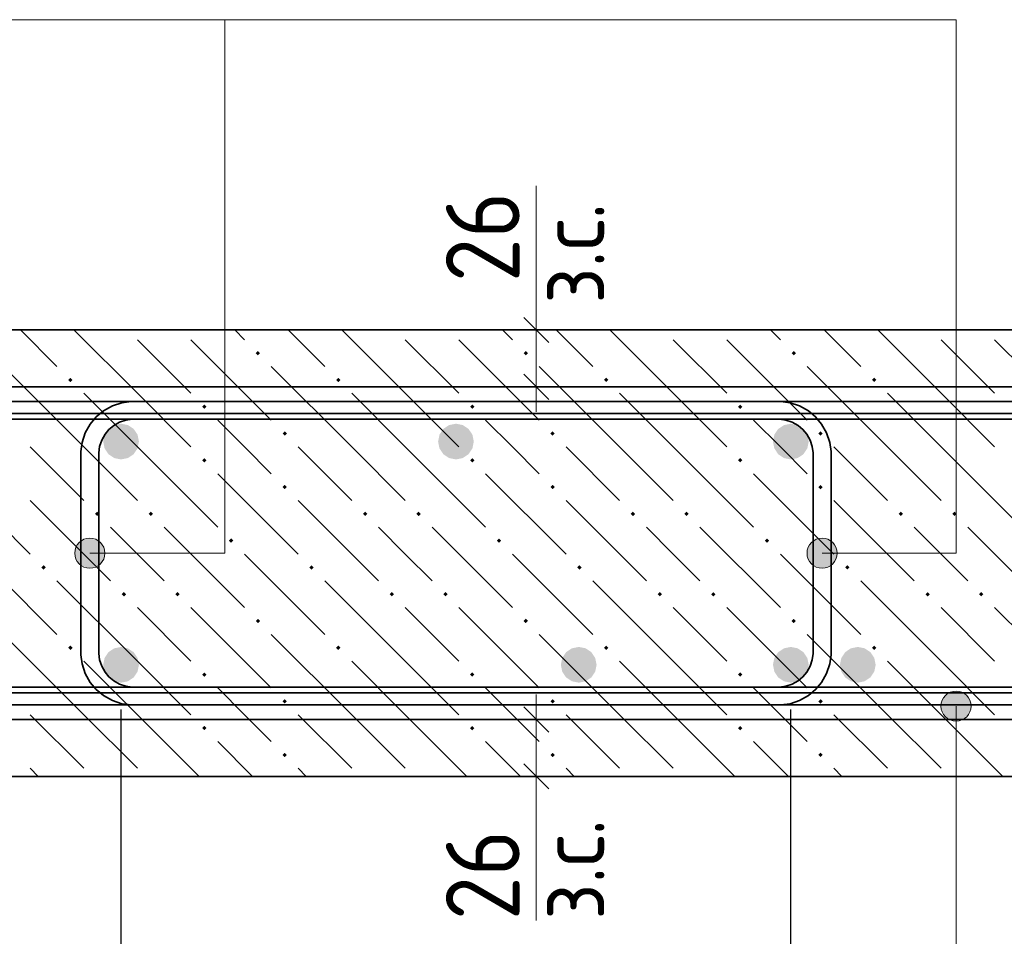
# Model space of a CAD drawing. Header units: millimetres. Extents: x 0 to 42000, y 0 to 29700.
# Tile 27 of 30: x 30947 to 33888, y 24439 to 27177. Entities that reach past the tile are written whole.
import ezdxf

# ---------------------------------------------------------------- set-up
doc = ezdxf.new("R2010")
doc.units = ezdxf.units.MM
doc.linetypes.add('______2', pattern=[270, 200, -70])
for name, color, linetype, lineweight in [('S1 Продольная арматура', 52, 'Continuous', 25), ('S2 ДОП Продольная арматура', 52, 'Continuous', 25), ('Standard', 7, 'Continuous', 25), ('Позиционная метка линия выноска', 7, 'Continuous', 13), ('Размерная выноска', 7, 'Continuous', 13), ('Хомут', 52, 'Continuous', 25)]:
    doc.layers.add(name, color=color, linetype=linetype, lineweight=lineweight)
doc.layers.add('ЖБ Пилон', color=7, linetype='______2', lineweight=13, true_color=0xa0a0a0)
doc.styles.add('ISOCPEUR', font='txt')

msp = doc.modelspace()

# ---------------------------------------------------------------- hatches: boundary and pattern name
at = {"linetype": 'Continuous', "lineweight": 13, "transparency": 33554687}
for points in [[(32303.4, 25916.9), (32299.3, 25937.4), (32287.7, 25954.7), (32270.4, 25966.2), (32250, 25970.3), (32229.6, 25966.2), (32212.3, 25954.7), (32200.8, 25937.4), (32196.7, 25916.9), (32200.8, 25896.5), (32212.3, 25879.2), (32229.6, 25867.7), (32250, 25863.6), (32270.4, 25867.7), (32287.7, 25879.2), (32299.3, 25896.5)], [(32303.4, 25916.9), (32299.3, 25937.4), (32287.7, 25954.7), (32270.4, 25966.2), (32250, 25970.3), (32229.6, 25966.2), (32212.3, 25954.7), (32200.8, 25937.4), (32196.7, 25916.9), (32200.8, 25896.5), (32212.3, 25879.2), (32229.6, 25867.7), (32250, 25863.6), (32270.4, 25867.7), (32287.7, 25879.2), (32299.3, 25896.5)], [(32670, 25250.3), (32666, 25270.7), (32654.4, 25288), (32637.1, 25299.6), (32616.7, 25303.6), (32596.3, 25299.6), (32579, 25288), (32567.4, 25270.7), (32563.4, 25250.3), (32567.4, 25229.9), (32579, 25212.6), (32596.3, 25201), (32616.7, 25196.9), (32637.1, 25201), (32654.4, 25212.6), (32666, 25229.9)], [(32670, 25250.3), (32666, 25270.7), (32654.4, 25288), (32637.1, 25299.6), (32616.7, 25303.6), (32596.3, 25299.6), (32579, 25288), (32567.4, 25270.7), (32563.4, 25250.3), (32567.4, 25229.9), (32579, 25212.6), (32596.3, 25201), (32616.7, 25196.9), (32637.1, 25201), (32654.4, 25212.6), (32666, 25229.9)], [(33503.4, 25250.3), (33499.3, 25270.7), (33487.7, 25288), (33470.4, 25299.6), (33450, 25303.6), (33429.6, 25299.6), (33412.3, 25288), (33400.8, 25270.7), (33396.7, 25250.3), (33400.8, 25229.9), (33412.3, 25212.6), (33429.6, 25201), (33450, 25196.9), (33470.4, 25201), (33487.7, 25212.6), (33499.3, 25229.9)], [(33503.4, 25250.3), (33499.3, 25270.7), (33487.7, 25288), (33470.4, 25299.6), (33450, 25303.6), (33429.6, 25299.6), (33412.3, 25288), (33400.8, 25270.7), (33396.7, 25250.3), (33400.8, 25229.9), (33412.3, 25212.6), (33429.6, 25201), (33450, 25196.9), (33470.4, 25201), (33487.7, 25212.6), (33499.3, 25229.9)]]:
    msp.add_hatch(color=7, dxfattribs=at).paths.add_polyline_path(points)
at = {"layer": 'S1 Продольная арматура', "linetype": 'Continuous', "lineweight": 18, "transparency": 33554687}
for points in [[(31303.4, 25916.9), (31299.3, 25937.4), (31287.7, 25954.7), (31270.4, 25966.2), (31250, 25970.3), (31229.6, 25966.2), (31212.3, 25954.7), (31200.8, 25937.4), (31196.7, 25916.9), (31200.8, 25896.5), (31212.3, 25879.2), (31229.6, 25867.7), (31250, 25863.6), (31270.4, 25867.7), (31287.7, 25879.2), (31299.3, 25896.5)], [(31303.4, 25916.9), (31299.3, 25937.4), (31287.7, 25954.7), (31270.4, 25966.2), (31250, 25970.3), (31229.6, 25966.2), (31212.3, 25954.7), (31200.8, 25937.4), (31196.7, 25916.9), (31200.8, 25896.5), (31212.3, 25879.2), (31229.6, 25867.7), (31250, 25863.6), (31270.4, 25867.7), (31287.7, 25879.2), (31299.3, 25896.5)], [(33303.4, 25916.9), (33299.3, 25937.4), (33287.7, 25954.7), (33270.4, 25966.2), (33250, 25970.3), (33229.6, 25966.2), (33212.3, 25954.7), (33200.8, 25937.4), (33196.7, 25916.9), (33200.8, 25896.5), (33212.3, 25879.2), (33229.6, 25867.7), (33250, 25863.6), (33270.4, 25867.7), (33287.7, 25879.2), (33299.3, 25896.5)], [(33303.4, 25916.9), (33299.3, 25937.4), (33287.7, 25954.7), (33270.4, 25966.2), (33250, 25970.3), (33229.6, 25966.2), (33212.3, 25954.7), (33200.8, 25937.4), (33196.7, 25916.9), (33200.8, 25896.5), (33212.3, 25879.2), (33229.6, 25867.7), (33250, 25863.6), (33270.4, 25867.7), (33287.7, 25879.2), (33299.3, 25896.5)], [(31303.4, 25250.3), (31299.3, 25270.7), (31287.7, 25288), (31270.4, 25299.5), (31250, 25303.6), (31229.6, 25299.5), (31212.3, 25288), (31200.8, 25270.7), (31196.7, 25250.3), (31200.8, 25229.9), (31212.3, 25212.6), (31229.6, 25201), (31250, 25196.9), (31270.4, 25201), (31287.7, 25212.6), (31299.3, 25229.9)], [(31303.4, 25250.3), (31299.3, 25270.7), (31287.7, 25288), (31270.4, 25299.5), (31250, 25303.6), (31229.6, 25299.5), (31212.3, 25288), (31200.8, 25270.7), (31196.7, 25250.3), (31200.8, 25229.9), (31212.3, 25212.6), (31229.6, 25201), (31250, 25196.9), (31270.4, 25201), (31287.7, 25212.6), (31299.3, 25229.9)], [(33303.4, 25250.3), (33299.3, 25270.7), (33287.7, 25288), (33270.4, 25299.5), (33250, 25303.6), (33229.6, 25299.5), (33212.3, 25288), (33200.8, 25270.7), (33196.7, 25250.3), (33200.8, 25229.9), (33212.3, 25212.6), (33229.6, 25201), (33250, 25196.9), (33270.4, 25201), (33287.7, 25212.6), (33299.3, 25229.9)], [(33303.4, 25250.3), (33299.3, 25270.7), (33287.7, 25288), (33270.4, 25299.5), (33250, 25303.6), (33229.6, 25299.5), (33212.3, 25288), (33200.8, 25270.7), (33196.7, 25250.3), (33200.8, 25229.9), (33212.3, 25212.6), (33229.6, 25201), (33250, 25196.9), (33270.4, 25201), (33287.7, 25212.6), (33299.3, 25229.9)]]:
    msp.add_hatch(color=7, dxfattribs=at).paths.add_polyline_path(points)
at = {"layer": 'ЖБ Пилон', "linetype": 'Continuous', "lineweight": 18, "transparency": 33554687}
for points in [[(31652.2, 26181.1), (31658.7, 26187.6), (31665.2, 26181.1), (31658.7, 26174.6)], [(32452.2, 26181.1), (32458.7, 26187.6), (32465.2, 26181.1), (32458.7, 26174.6)], [(33252.2, 26181.1), (33258.7, 26187.6), (33265.2, 26181.1), (33258.7, 26174.6)], [(31092.2, 26101.1), (31098.7, 26107.6), (31105.2, 26101.1), (31098.7, 26094.6)], [(31892.2, 26101.1), (31898.7, 26107.6), (31905.2, 26101.1), (31898.7, 26094.6)], [(32692.2, 26101.1), (32698.7, 26107.6), (32705.2, 26101.1), (32698.7, 26094.6)], [(33492.2, 26101.1), (33498.7, 26107.6), (33505.2, 26101.1), (33498.7, 26094.6)], [(31492.2, 26021.1), (31498.7, 26027.6), (31505.2, 26021.1), (31498.7, 26014.6)], [(32292.2, 26021.1), (32298.7, 26027.6), (32305.2, 26021.1), (32298.7, 26014.6)], [(33092.2, 26021.1), (33098.7, 26027.6), (33105.2, 26021.1), (33098.7, 26014.6)], [(31732.2, 25941.1), (31738.7, 25947.6), (31745.2, 25941.1), (31738.7, 25934.6)], [(32532.2, 25941.1), (32538.7, 25947.6), (32545.2, 25941.1), (32538.7, 25934.6)], [(33332.2, 25941.1), (33338.7, 25947.6), (33345.2, 25941.1), (33338.7, 25934.6)], [(31492.2, 25861.1), (31498.7, 25867.6), (31505.2, 25861.1), (31498.7, 25854.6)], [(32292.2, 25861.1), (32298.7, 25867.6), (32305.2, 25861.1), (32298.7, 25854.6)], [(33092.2, 25861.1), (33098.7, 25867.6), (33105.2, 25861.1), (33098.7, 25854.6)], [(31732.2, 25781.1), (31738.7, 25787.6), (31745.2, 25781.1), (31738.7, 25774.6)], [(32532.2, 25781.1), (32538.7, 25787.6), (32545.2, 25781.1), (32538.7, 25774.6)], [(33332.2, 25781.1), (33338.7, 25787.6), (33345.2, 25781.1), (33338.7, 25774.6)], [(31172.2, 25701.1), (31178.7, 25707.6), (31185.2, 25701.1), (31178.7, 25694.6)], [(31332.2, 25701.1), (31338.7, 25707.6), (31345.2, 25701.1), (31338.7, 25694.6)], [(31972.2, 25701.1), (31978.7, 25707.6), (31985.2, 25701.1), (31978.7, 25694.6)], [(32132.2, 25701.1), (32138.7, 25707.6), (32145.2, 25701.1), (32138.7, 25694.6)], [(32772.2, 25701.1), (32778.7, 25707.6), (32785.2, 25701.1), (32778.7, 25694.6)], [(32932.2, 25701.1), (32938.7, 25707.6), (32945.2, 25701.1), (32938.7, 25694.6)], [(33572.2, 25701.1), (33578.7, 25707.6), (33585.2, 25701.1), (33578.7, 25694.6)], [(33732.2, 25701.1), (33738.7, 25707.6), (33745.2, 25701.1), (33738.7, 25694.6)], [(31572.2, 25621.1), (31578.7, 25627.6), (31585.2, 25621.1), (31578.7, 25614.6)], [(32372.2, 25621.1), (32378.7, 25627.6), (32385.2, 25621.1), (32378.7, 25614.6)], [(33172.2, 25621.1), (33178.7, 25627.6), (33185.2, 25621.1), (33178.7, 25614.6)], [(31012.2, 25541.1), (31018.7, 25547.6), (31025.2, 25541.1), (31018.7, 25534.6)], [(31812.2, 25541.1), (31818.7, 25547.6), (31825.2, 25541.1), (31818.7, 25534.6)], [(32612.2, 25541.1), (32618.7, 25547.6), (32625.2, 25541.1), (32618.7, 25534.6)], [(33412.2, 25541.1), (33418.7, 25547.6), (33425.2, 25541.1), (33418.7, 25534.6)], [(31252.2, 25461.1), (31258.7, 25467.6), (31265.2, 25461.1), (31258.7, 25454.6)], [(31412.2, 25461.1), (31418.7, 25467.6), (31425.2, 25461.1), (31418.7, 25454.6)], [(32052.2, 25461.1), (32058.7, 25467.6), (32065.2, 25461.1), (32058.7, 25454.6)], [(32212.2, 25461.1), (32218.7, 25467.6), (32225.2, 25461.1), (32218.7, 25454.6)], [(32852.2, 25461.1), (32858.7, 25467.6), (32865.2, 25461.1), (32858.7, 25454.6)], [(33012.2, 25461.1), (33018.7, 25467.6), (33025.2, 25461.1), (33018.7, 25454.6)], [(33652.2, 25461.1), (33658.7, 25467.6), (33665.2, 25461.1), (33658.7, 25454.6)], [(33812.2, 25461.1), (33818.7, 25467.6), (33825.2, 25461.1), (33818.7, 25454.6)], [(31652.2, 25381.1), (31658.7, 25387.6), (31665.2, 25381.1), (31658.7, 25374.6)], [(32452.2, 25381.1), (32458.7, 25387.6), (32465.2, 25381.1), (32458.7, 25374.6)], [(33252.2, 25381.1), (33258.7, 25387.6), (33265.2, 25381.1), (33258.7, 25374.6)], [(31092.2, 25301.1), (31098.7, 25307.6), (31105.2, 25301.1), (31098.7, 25294.6)], [(31892.2, 25301.1), (31898.7, 25307.6), (31905.2, 25301.1), (31898.7, 25294.6)], [(32692.2, 25301.1), (32698.7, 25307.6), (32705.2, 25301.1), (32698.7, 25294.6)], [(33492.2, 25301.1), (33498.7, 25307.6), (33505.2, 25301.1), (33498.7, 25294.6)], [(31492.2, 25221.1), (31498.7, 25227.6), (31505.2, 25221.1), (31498.7, 25214.6)], [(32292.2, 25221.1), (32298.7, 25227.6), (32305.2, 25221.1), (32298.7, 25214.6)], [(33092.2, 25221.1), (33098.7, 25227.6), (33105.2, 25221.1), (33098.7, 25214.6)], [(31732.2, 25141.1), (31738.7, 25147.6), (31745.2, 25141.1), (31738.7, 25134.6)], [(32532.2, 25141.1), (32538.7, 25147.6), (32545.2, 25141.1), (32538.7, 25134.6)], [(33332.2, 25141.1), (33338.7, 25147.6), (33345.2, 25141.1), (33338.7, 25134.6)], [(31492.2, 25061.1), (31498.7, 25067.6), (31505.2, 25061.1), (31498.7, 25054.6)], [(32292.2, 25061.1), (32298.7, 25067.6), (32305.2, 25061.1), (32298.7, 25054.6)], [(33092.2, 25061.1), (33098.7, 25067.6), (33105.2, 25061.1), (33098.7, 25054.6)], [(31732.2, 24981.1), (31738.7, 24987.6), (31745.2, 24981.1), (31738.7, 24974.6)], [(32532.2, 24981.1), (32538.7, 24987.6), (32545.2, 24981.1), (32538.7, 24974.6)], [(33332.2, 24981.1), (33338.7, 24987.6), (33345.2, 24981.1), (33338.7, 24974.6)]]:
    msp.add_hatch(color=7, dxfattribs=at).paths.add_polyline_path(points, flags=16)
at = {"layer": 'Позиционная метка линия выноска', "linetype": 'Continuous', "lineweight": 13, "transparency": 33554687}
for points in [[(31134.2, 25544.9), (31134.2, 25622.3), (31118, 25606.1)], [(31156.7, 25538.6), (31156.7, 25628.6), (31134.2, 25622.3)], [(31156.7, 25538.6), (31134.2, 25622.3), (31134.2, 25544.9)], [(31179.2, 25544.9), (31179.2, 25622.3), (31156.7, 25628.6)], [(31179.2, 25544.9), (31156.7, 25628.6), (31156.7, 25538.6)], [(31195.4, 25561.1), (31195.4, 25606.1), (31179.2, 25622.3)], [(31195.4, 25561.1), (31179.2, 25622.3), (31179.2, 25544.9)], [(33320.9, 25544.9), (33320.9, 25622.3), (33304.7, 25606.1)], [(33343.4, 25538.6), (33343.4, 25628.6), (33320.9, 25622.3)], [(33343.4, 25538.6), (33320.9, 25622.3), (33320.9, 25544.9)], [(33365.9, 25544.9), (33365.9, 25622.3), (33343.4, 25628.6)], [(33365.9, 25544.9), (33343.4, 25628.6), (33343.4, 25538.6)], [(33382.1, 25561.1), (33382.1, 25606.1), (33365.9, 25622.3)], [(33382.1, 25561.1), (33365.9, 25622.3), (33365.9, 25544.9)], [(31118, 25561.1), (31118, 25606.1), (31111.7, 25583.6)], [(31134.2, 25544.9), (31118, 25606.1), (31118, 25561.1)], [(31195.4, 25606.1), (31195.4, 25561.1), (31201.7, 25583.6)], [(33304.7, 25561.1), (33304.7, 25606.1), (33298.4, 25583.6)], [(33320.9, 25544.9), (33304.7, 25606.1), (33304.7, 25561.1)], [(33382.1, 25606.1), (33382.1, 25561.1), (33388.4, 25583.6)], [(33720.9, 25165.6), (33765.9, 25165.6), (33743.4, 25171.9)], [(33698.4, 25126.9), (33788.4, 25126.9), (33782.1, 25149.4)], [(33698.4, 25126.9), (33782.1, 25149.4), (33704.7, 25149.4)], [(33704.7, 25149.4), (33782.1, 25149.4), (33765.9, 25165.6)], [(33704.7, 25149.4), (33765.9, 25165.6), (33720.9, 25165.6)], [(33704.7, 25104.4), (33788.4, 25126.9), (33698.4, 25126.9)], [(33704.7, 25104.4), (33782.1, 25104.4), (33788.4, 25126.9)], [(33720.9, 25088.2), (33782.1, 25104.4), (33704.7, 25104.4)], [(33720.9, 25088.2), (33765.9, 25088.2), (33782.1, 25104.4)], [(33765.9, 25088.2), (33720.9, 25088.2), (33743.4, 25081.9)]]:
    msp.add_hatch(color=7, dxfattribs=at).paths.add_polyline_path(points)

# ---------------------------------------------------------------- linework, layer by layer
at = {"layer": 'S2 ДОП Продольная арматура', "color": 7, "linetype": 'Continuous', "lineweight": 35, "transparency": 33554687}
for points in [[(29163.4, 26080.3), (35168.9, 26080.3), (35219.2, 26073.3), (35271.4, 26056.1), (35319.5, 26029.1), (35359.1, 25996), (35392.2, 25956.4), (35419.1, 25908.3), (35436.4, 25856.1), (35443.4, 25805.9), (35443.4, 25361.4), (35436.4, 25311.2), (35419.1, 25258.9), (35392.2, 25210.8), (35359.1, 25171.2), (35319.5, 25138.1), (35271.4, 25111.2), (35219.2, 25093.9), (35168.9, 25086.9), (29163.4, 25086.9)], [(29163.4, 26080.3), (35168.9, 26080.3), (35219.2, 26073.3), (35271.4, 26056.1), (35319.5, 26029.1), (35359.1, 25996), (35392.2, 25956.4), (35419.1, 25908.3), (35436.4, 25856.1), (35443.4, 25805.9), (35443.4, 25361.4), (35436.4, 25311.2), (35419.1, 25258.9), (35392.2, 25210.8), (35359.1, 25171.2), (35319.5, 25138.1), (35271.4, 25111.2), (35219.2, 25093.9), (35168.9, 25086.9), (29163.4, 25086.9)], [(29163.4, 25166.9), (35163.4, 25166.9), (35201, 25172.2), (35239, 25184.7), (35273.9, 25204.3), (35302.3, 25228), (35326, 25256.4), (35345.6, 25291.3), (35358.1, 25329.3), (35363.4, 25366.9), (35363.4, 25800.3), (35358.1, 25837.9), (35345.6, 25876), (35326, 25910.9), (35302.3, 25939.2), (35273.9, 25963), (35239, 25982.5), (35201, 25995), (35163.4, 26000.3), (29163.4, 26000.3)], [(29163.4, 25166.9), (35163.4, 25166.9), (35201, 25172.2), (35239, 25184.7), (35273.9, 25204.3), (35302.3, 25228), (35326, 25256.4), (35345.6, 25291.3), (35358.1, 25329.3), (35363.4, 25366.9), (35363.4, 25800.3), (35358.1, 25837.9), (35345.6, 25876), (35326, 25910.9), (35302.3, 25939.2), (35273.9, 25963), (35239, 25982.5), (35201, 25995), (35163.4, 26000.3), (29163.4, 26000.3)]]:
    msp.add_lwpolyline(points, dxfattribs=at)
at = {"layer": 'Standard', "color": 7, "linetype": 'Continuous', "lineweight": 13, "transparency": 33554687}
for p, q in [((32490, 26250.3), (32490, 26325.3)), ((32490, 26080.3), (32490, 26250.3)), ((32490, 26080.3), (32490, 26005.3)), ((32490, 25086.9), (32490, 25162)), ((32490, 25086.9), (32490, 24916.9)), ((32490, 24916.9), (32490, 24841.9))]:
    msp.add_line(p, q, dxfattribs=at)
at = {"layer": 'Standard', "color": 7, "linetype": 'Continuous', "lineweight": 25, "transparency": 33554687}
for p, q in [((32527.5, 26212.8), (32452.5, 26287.8)), ((32527.5, 26042.8), (32452.5, 26117.8)), ((32452.5, 25124.4), (32527.5, 25049.4)), ((32452.5, 24954.4), (32527.5, 24879.4))]:
    msp.add_line(p, q, dxfattribs=at)
at = {"layer": 'Standard', "color": 7, "linetype": 'Continuous', "lineweight": -3, "transparency": 33554687}
for p, q in [((32490, 26250.3), (32365, 26250.3)), ((32490, 26250.3), (32615, 26250.3)), ((32490, 26080.3), (32365, 26080.3)), ((32490, 26080.3), (32615, 26080.3)), ((32490, 25086.9), (32365, 25086.9)), ((32490, 25086.9), (32615, 25086.9)), ((32490, 24916.9), (32365, 24916.9)), ((32490, 24916.9), (32615, 24916.9))]:
    msp.add_line(p, q, dxfattribs=at)
for points in [[(31250, 24063.3), (31250, 24080.3), (31250, 24080.3), (31250, 24080.3), (31250, 24080.3), (31250, 24080.3), (31250, 24080.3), (31250, 25116.9)], [(33250, 24063.3), (33250, 24080.3), (33250, 24080.3), (33250, 24080.3), (33250, 24080.3), (33250, 25116.9)]]:
    msp.add_lwpolyline(points, dxfattribs=at)
at = {"layer": 'ЖБ Пилон', "color": 7, "linetype": 'Continuous', "lineweight": 35, "transparency": 33554687}
for p, q in [((35583.4, 26250.3), (28916.7, 26250.3)), ((28916.7, 24916.9), (35583.4, 24916.9))]:
    msp.add_line(p, q, dxfattribs=at)
at = {"layer": 'ЖБ Пилон', "color": 9, "linetype": 'Continuous', "lineweight": 18, "true_color": 0xc7c7c7, "transparency": 33554687}
for p, q in [((30949.5, 26250.3), (31058.7, 26141.1)), ((31298.7, 26061.1), (31109.5, 26250.3)), ((31589.5, 26250.3), (31618.7, 26221.1)), ((31749.5, 26250.3), (31858.7, 26141.1)), ((32098.7, 26061.1), (31909.5, 26250.3)), ((32389.5, 26250.3), (32418.7, 26221.1)), ((32549.5, 26250.3), (32658.7, 26141.1)), ((32898.7, 26061.1), (32709.5, 26250.3)), ((33189.5, 26250.3), (33218.7, 26221.1)), ((33349.5, 26250.3), (33458.7, 26141.1)), ((33698.7, 26061.1), (33509.5, 26250.3)), ((31298.7, 26221.1), (31458.7, 26061.1)), ((31458.7, 26221.1), (31698.7, 25981.1)), ((32098.7, 26221.1), (32258.7, 26061.1)), ((32258.7, 26221.1), (32498.7, 25981.1)), ((32898.7, 26221.1), (33058.7, 26061.1)), ((33058.7, 26221.1), (33298.7, 25981.1)), ((33698.7, 26221.1), (33858.7, 26061.1)), ((33858.7, 26221.1), (34098.7, 25981.1)), ((31138.7, 25901.1), (30898.7, 26141.1)), ((31938.7, 25901.1), (31698.7, 26141.1)), ((32738.7, 25901.1), (32498.7, 26141.1)), ((33538.7, 25901.1), (33298.7, 26141.1)), ((31138.7, 26061.1), (31298.7, 25901.1)), ((31298.7, 26061.1), (31458.7, 25901.1)), ((31938.7, 26061.1), (32098.7, 25901.1)), ((32098.7, 26061.1), (32258.7, 25901.1)), ((32738.7, 26061.1), (32898.7, 25901.1)), ((32898.7, 26061.1), (33058.7, 25901.1)), ((33538.7, 26061.1), (33698.7, 25901.1)), ((33698.7, 26061.1), (33858.7, 25901.1)), ((31618.7, 25901.1), (31538.7, 25981.1)), ((32418.7, 25901.1), (32338.7, 25981.1)), ((33218.7, 25901.1), (33138.7, 25981.1)), ((30978.7, 25901.1), (31138.7, 25741.1)), ((31138.7, 25901.1), (31298.7, 25741.1)), ((31298.7, 25901.1), (31538.7, 25661.1)), ((31698.7, 25821.1), (31618.7, 25901.1)), ((31778.7, 25901.1), (31938.7, 25741.1)), ((31938.7, 25901.1), (32098.7, 25741.1)), ((32098.7, 25901.1), (32338.7, 25661.1)), ((32498.7, 25821.1), (32418.7, 25901.1)), ((32578.7, 25901.1), (32738.7, 25741.1)), ((32738.7, 25901.1), (32898.7, 25741.1)), ((32898.7, 25901.1), (33138.7, 25661.1)), ((33298.7, 25821.1), (33218.7, 25901.1)), ((33378.7, 25901.1), (33538.7, 25741.1)), ((33538.7, 25901.1), (33698.7, 25741.1)), ((33698.7, 25901.1), (33938.7, 25661.1)), ((30738.7, 25821.1), (30978.7, 25581.1)), ((31538.7, 25821.1), (31778.7, 25581.1)), ((32338.7, 25821.1), (32578.7, 25581.1)), ((33138.7, 25821.1), (33378.7, 25581.1)), ((30978.7, 25741.1), (31218.7, 25501.1)), ((31778.7, 25741.1), (32018.7, 25501.1)), ((32578.7, 25741.1), (32818.7, 25501.1)), ((33378.7, 25741.1), (33618.7, 25501.1)), ((31298.7, 25581.1), (31218.7, 25661.1)), ((31378.7, 25661.1), (31618.7, 25421.1)), ((32098.7, 25581.1), (32018.7, 25661.1)), ((32178.7, 25661.1), (32418.7, 25421.1)), ((32898.7, 25581.1), (32818.7, 25661.1)), ((32978.7, 25661.1), (33218.7, 25421.1)), ((33698.7, 25581.1), (33618.7, 25661.1)), ((33778.7, 25661.1), (34018.7, 25421.1)), ((30818.7, 25581.1), (31058.7, 25341.1)), ((31378.7, 25501.1), (31298.7, 25581.1)), ((31618.7, 25581.1), (31858.7, 25341.1)), ((32178.7, 25501.1), (32098.7, 25581.1)), ((32418.7, 25581.1), (32658.7, 25341.1)), ((32978.7, 25501.1), (32898.7, 25581.1)), ((33218.7, 25581.1), (33458.7, 25341.1)), ((33778.7, 25501.1), (33698.7, 25581.1)), ((31298.7, 25261.1), (31058.7, 25501.1)), ((32098.7, 25261.1), (31858.7, 25501.1)), ((32898.7, 25261.1), (32658.7, 25501.1)), ((33698.7, 25261.1), (33458.7, 25501.1)), ((31298.7, 25421.1), (31458.7, 25261.1)), ((31458.7, 25421.1), (31698.7, 25181.1)), ((32098.7, 25421.1), (32258.7, 25261.1)), ((32258.7, 25421.1), (32498.7, 25181.1)), ((32898.7, 25421.1), (33058.7, 25261.1)), ((33058.7, 25421.1), (33298.7, 25181.1)), ((33698.7, 25421.1), (33858.7, 25261.1)), ((33858.7, 25421.1), (34098.7, 25181.1)), ((31138.7, 25101.1), (30898.7, 25341.1)), ((31938.7, 25101.1), (31698.7, 25341.1)), ((32738.7, 25101.1), (32498.7, 25341.1)), ((33538.7, 25101.1), (33298.7, 25341.1)), ((31138.7, 25261.1), (31298.7, 25101.1)), ((31298.7, 25261.1), (31458.7, 25101.1)), ((31938.7, 25261.1), (32098.7, 25101.1)), ((32098.7, 25261.1), (32258.7, 25101.1)), ((32738.7, 25261.1), (32898.7, 25101.1)), ((32898.7, 25261.1), (33058.7, 25101.1)), ((33538.7, 25261.1), (33698.7, 25101.1)), ((33698.7, 25261.1), (33858.7, 25101.1)), ((31618.7, 25101.1), (31538.7, 25181.1)), ((32418.7, 25101.1), (32338.7, 25181.1)), ((33218.7, 25101.1), (33138.7, 25181.1)), ((30978.7, 25101.1), (31138.7, 24941.1)), ((31138.7, 25101.1), (31298.7, 24941.1)), ((31298.7, 25101.1), (31482.8, 24916.9)), ((31698.7, 25021.1), (31618.7, 25101.1)), ((31778.7, 25101.1), (31938.7, 24941.1)), ((31938.7, 25101.1), (32098.7, 24941.1)), ((32098.7, 25101.1), (32282.8, 24916.9)), ((32498.7, 25021.1), (32418.7, 25101.1)), ((32578.7, 25101.1), (32738.7, 24941.1)), ((32738.7, 25101.1), (32898.7, 24941.1)), ((32898.7, 25101.1), (33082.8, 24916.9)), ((33298.7, 25021.1), (33218.7, 25101.1)), ((33378.7, 25101.1), (33538.7, 24941.1)), ((33538.7, 25101.1), (33698.7, 24941.1)), ((33698.7, 25101.1), (33882.8, 24916.9)), ((31538.7, 25021.1), (31642.8, 24916.9)), ((32338.7, 25021.1), (32442.8, 24916.9)), ((33138.7, 25021.1), (33242.8, 24916.9)), ((30978.7, 24941.1), (31002.8, 24916.9)), ((31778.7, 24941.1), (31802.8, 24916.9)), ((32578.7, 24941.1), (32602.8, 24916.9)), ((33378.7, 24941.1), (33402.8, 24916.9))]:
    msp.add_line(p, q, dxfattribs=at)
at = {"layer": 'Позиционная метка линия выноска', "color": 7, "linetype": 'Continuous', "lineweight": 13, "transparency": 33554687}
for p, q in [((31156.7, 25628.6), (31156.7, 25628.6)), ((33343.4, 25628.6), (33343.4, 25628.6)), ((31111.7, 25583.6), (31111.7, 25583.6)), ((31201.7, 25583.6), (31201.7, 25583.6)), ((33298.4, 25583.6), (33298.4, 25583.6)), ((33388.4, 25583.6), (33388.4, 25583.6)), ((31156.7, 25538.6), (31156.7, 25538.6)), ((33343.4, 25538.6), (33343.4, 25538.6)), ((33743.4, 25171.9), (33743.4, 25171.9)), ((33698.4, 25126.9), (33698.4, 25126.9)), ((33788.4, 25126.9), (33788.4, 25126.9)), ((33743.4, 25081.9), (33743.4, 25081.9))]:
    msp.add_line(p, q, dxfattribs=at)
for points in [[(29456.7, 27176.9), (31560.3, 27176.9), (31560.3, 25583.6), (31156.7, 25583.6)], [(31560.3, 27176.9), (33743.4, 27176.9), (33743.4, 25583.6), (33343.4, 25583.6)], [(36900, 23100.3), (33743.4, 23100.3), (33743.4, 25126.9)]]:
    msp.add_lwpolyline(points, dxfattribs=at)
for centre in [(31156.7, 25583.6), (33343.4, 25583.6), (33743.4, 25126.9)]:
    msp.add_circle(centre, 45, dxfattribs=at)
at = {"layer": 'Размерная выноска', "color": 7, "linetype": 'Continuous', "lineweight": 13, "transparency": 33554687}
for p, q in [((32490, 26250.3), (32490, 26680.5)), ((32490, 24916.9), (32490, 24486.7))]:
    msp.add_line(p, q, dxfattribs=at)
at = {"layer": 'Хомут', "color": 7, "linetype": 'Continuous', "lineweight": 35, "transparency": 33554687}
for points in [[(29307.9, 26037), (33220.2, 26037), (33247.6, 26033.1), (33276.1, 26023.7), (33302.4, 26009), (33324, 25990.9), (33342.1, 25969.3), (33356.8, 25943), (33366.2, 25914.5), (33370, 25887.2), (33370, 25280.1), (33366.2, 25252.7), (33356.8, 25224.2), (33342.1, 25197.9), (33324, 25176.3), (33302.4, 25158.2), (33276.1, 25143.5), (33247.6, 25134.1), (33220.2, 25130.3), (29279.8, 25130.3)], [(29307.9, 26037), (33220.2, 26037), (33247.6, 26033.1), (33276.1, 26023.7), (33302.4, 26009), (33324, 25990.9), (33342.1, 25969.3), (33356.8, 25943), (33366.2, 25914.5), (33370, 25887.2), (33370, 25280.1), (33366.2, 25252.7), (33356.8, 25224.2), (33342.1, 25197.9), (33324, 25176.3), (33302.4, 25158.2), (33276.1, 25143.5), (33247.6, 25134.1), (33220.2, 25130.3), (29279.8, 25130.3)], [(29307.9, 26037), (33220.2, 26037), (33247.6, 26033.1), (33276.1, 26023.7), (33302.4, 26009), (33324, 25990.9), (33342.1, 25969.3), (33356.8, 25943), (33366.2, 25914.5), (33370, 25887.2), (33370, 25280.1), (33366.2, 25252.7), (33356.8, 25224.2), (33342.1, 25197.9), (33324, 25176.3), (33302.4, 25158.2), (33276.1, 25143.5), (33247.6, 25134.1), (33220.2, 25130.3), (29279.8, 25130.3)], [(29307.9, 26037), (33220.2, 26037), (33247.6, 26033.1), (33276.1, 26023.7), (33302.4, 26009), (33324, 25990.9), (33342.1, 25969.3), (33356.8, 25943), (33366.2, 25914.5), (33370, 25887.2), (33370, 25280.1), (33366.2, 25252.7), (33356.8, 25224.2), (33342.1, 25197.9), (33324, 25176.3), (33302.4, 25158.2), (33276.1, 25143.5), (33247.6, 25134.1), (33220.2, 25130.3), (29279.8, 25130.3)], [(29307.9, 26037), (33220.2, 26037), (33247.6, 26033.1), (33276.1, 26023.7), (33302.4, 26009), (33324, 25990.9), (33342.1, 25969.3), (33356.8, 25943), (33366.2, 25914.5), (33370, 25887.2), (33370, 25280.1), (33366.2, 25252.7), (33356.8, 25224.2), (33342.1, 25197.9), (33324, 25176.3), (33302.4, 25158.2), (33276.1, 25143.5), (33247.6, 25134.1), (33220.2, 25130.3), (29279.8, 25130.3)], [(29307.9, 26037), (33220.2, 26037), (33247.6, 26033.1), (33276.1, 26023.7), (33302.4, 26009), (33324, 25990.9), (33342.1, 25969.3), (33356.8, 25943), (33366.2, 25914.5), (33370, 25887.2), (33370, 25280.1), (33366.2, 25252.7), (33356.8, 25224.2), (33342.1, 25197.9), (33324, 25176.3), (33302.4, 25158.2), (33276.1, 25143.5), (33247.6, 25134.1), (33220.2, 25130.3), (29279.8, 25130.3)], [(35220.2, 25130.3), (31279.8, 25130.3), (31252.5, 25134.1), (31224, 25143.5), (31197.7, 25158.2), (31176, 25176.3), (31157.9, 25197.9), (31143.2, 25224.2), (31133.8, 25252.7), (31130, 25280.1), (31130, 25887.2), (31133.8, 25914.5), (31143.2, 25943), (31157.9, 25969.3), (31176, 25990.9), (31197.7, 26009), (31224, 26023.7), (31252.5, 26033.1), (31279.8, 26037), (35192.2, 26037)], [(35220.2, 25130.3), (31279.8, 25130.3), (31252.5, 25134.1), (31224, 25143.5), (31197.7, 25158.2), (31176, 25176.3), (31157.9, 25197.9), (31143.2, 25224.2), (31133.8, 25252.7), (31130, 25280.1), (31130, 25887.2), (31133.8, 25914.5), (31143.2, 25943), (31157.9, 25969.3), (31176, 25990.9), (31197.7, 26009), (31224, 26023.7), (31252.5, 26033.1), (31279.8, 26037), (35192.2, 26037)], [(35220.2, 25130.3), (31279.8, 25130.3), (31252.5, 25134.1), (31224, 25143.5), (31197.7, 25158.2), (31176, 25176.3), (31157.9, 25197.9), (31143.2, 25224.2), (31133.8, 25252.7), (31130, 25280.1), (31130, 25887.2), (31133.8, 25914.5), (31143.2, 25943), (31157.9, 25969.3), (31176, 25990.9), (31197.7, 26009), (31224, 26023.7), (31252.5, 26033.1), (31279.8, 26037), (35192.2, 26037)], [(35220.2, 25130.3), (31279.8, 25130.3), (31252.5, 25134.1), (31224, 25143.5), (31197.7, 25158.2), (31176, 25176.3), (31157.9, 25197.9), (31143.2, 25224.2), (31133.8, 25252.7), (31130, 25280.1), (31130, 25887.2), (31133.8, 25914.5), (31143.2, 25943), (31157.9, 25969.3), (31176, 25990.9), (31197.7, 26009), (31224, 26023.7), (31252.5, 26033.1), (31279.8, 26037), (35192.2, 26037)], [(35220.2, 25130.3), (31279.8, 25130.3), (31252.5, 25134.1), (31224, 25143.5), (31197.7, 25158.2), (31176, 25176.3), (31157.9, 25197.9), (31143.2, 25224.2), (31133.8, 25252.7), (31130, 25280.1), (31130, 25887.2), (31133.8, 25914.5), (31143.2, 25943), (31157.9, 25969.3), (31176, 25990.9), (31197.7, 26009), (31224, 26023.7), (31252.5, 26033.1), (31279.8, 26037), (35192.2, 26037)], [(35220.2, 25130.3), (31279.8, 25130.3), (31252.5, 25134.1), (31224, 25143.5), (31197.7, 25158.2), (31176, 25176.3), (31157.9, 25197.9), (31143.2, 25224.2), (31133.8, 25252.7), (31130, 25280.1), (31130, 25887.2), (31133.8, 25914.5), (31143.2, 25943), (31157.9, 25969.3), (31176, 25990.9), (31197.7, 26009), (31224, 26023.7), (31252.5, 26033.1), (31279.8, 26037), (35192.2, 26037)], [(29283.5, 25183.6), (33216.5, 25183.6), (33235.5, 25186.2), (33254.5, 25192.5), (33272, 25202.3), (33286.2, 25214.1), (33298, 25228.3), (33307.8, 25245.8), (33314.1, 25264.9), (33316.7, 25283.8), (33316.7, 25883.5), (33314.1, 25902.4), (33307.8, 25921.5), (33298, 25938.9), (33286.2, 25953.1), (33272, 25964.9), (33254.5, 25974.7), (33235.5, 25981), (33216.5, 25983.6), (29311.6, 25983.6)], [(29283.5, 25183.6), (33216.5, 25183.6), (33235.5, 25186.2), (33254.5, 25192.5), (33272, 25202.3), (33286.2, 25214.1), (33298, 25228.3), (33307.8, 25245.8), (33314.1, 25264.9), (33316.7, 25283.8), (33316.7, 25883.5), (33314.1, 25902.4), (33307.8, 25921.5), (33298, 25938.9), (33286.2, 25953.1), (33272, 25964.9), (33254.5, 25974.7), (33235.5, 25981), (33216.5, 25983.6), (29311.6, 25983.6)], [(29283.5, 25183.6), (33216.5, 25183.6), (33235.5, 25186.2), (33254.5, 25192.5), (33272, 25202.3), (33286.2, 25214.1), (33298, 25228.3), (33307.8, 25245.8), (33314.1, 25264.9), (33316.7, 25283.8), (33316.7, 25883.5), (33314.1, 25902.4), (33307.8, 25921.5), (33298, 25938.9), (33286.2, 25953.1), (33272, 25964.9), (33254.5, 25974.7), (33235.5, 25981), (33216.5, 25983.6), (29311.6, 25983.6)], [(29283.5, 25183.6), (33216.5, 25183.6), (33235.5, 25186.2), (33254.5, 25192.5), (33272, 25202.3), (33286.2, 25214.1), (33298, 25228.3), (33307.8, 25245.8), (33314.1, 25264.9), (33316.7, 25283.8), (33316.7, 25883.5), (33314.1, 25902.4), (33307.8, 25921.5), (33298, 25938.9), (33286.2, 25953.1), (33272, 25964.9), (33254.5, 25974.7), (33235.5, 25981), (33216.5, 25983.6), (29311.6, 25983.6)], [(29283.5, 25183.6), (33216.5, 25183.6), (33235.5, 25186.2), (33254.5, 25192.5), (33272, 25202.3), (33286.2, 25214.1), (33298, 25228.3), (33307.8, 25245.8), (33314.1, 25264.9), (33316.7, 25283.8), (33316.7, 25883.5), (33314.1, 25902.4), (33307.8, 25921.5), (33298, 25938.9), (33286.2, 25953.1), (33272, 25964.9), (33254.5, 25974.7), (33235.5, 25981), (33216.5, 25983.6), (29311.6, 25983.6)], [(29283.5, 25183.6), (33216.5, 25183.6), (33235.5, 25186.2), (33254.5, 25192.5), (33272, 25202.3), (33286.2, 25214.1), (33298, 25228.3), (33307.8, 25245.8), (33314.1, 25264.9), (33316.7, 25283.8), (33316.7, 25883.5), (33314.1, 25902.4), (33307.8, 25921.5), (33298, 25938.9), (33286.2, 25953.1), (33272, 25964.9), (33254.5, 25974.7), (33235.5, 25981), (33216.5, 25983.6), (29311.6, 25983.6)], [(35188.5, 25983.6), (31283.5, 25983.6), (31264.6, 25981), (31245.5, 25974.7), (31228.1, 25964.9), (31213.9, 25953.1), (31202.1, 25938.9), (31192.3, 25921.5), (31186, 25902.4), (31183.4, 25883.5), (31183.4, 25283.8), (31186, 25264.9), (31192.3, 25245.8), (31202.1, 25228.3), (31213.9, 25214.1), (31228.1, 25202.3), (31245.5, 25192.5), (31264.6, 25186.2), (31283.5, 25183.6), (35216.5, 25183.6)], [(35188.5, 25983.6), (31283.5, 25983.6), (31264.6, 25981), (31245.5, 25974.7), (31228.1, 25964.9), (31213.9, 25953.1), (31202.1, 25938.9), (31192.3, 25921.5), (31186, 25902.4), (31183.4, 25883.5), (31183.4, 25283.8), (31186, 25264.9), (31192.3, 25245.8), (31202.1, 25228.3), (31213.9, 25214.1), (31228.1, 25202.3), (31245.5, 25192.5), (31264.6, 25186.2), (31283.5, 25183.6), (35216.5, 25183.6)], [(35188.5, 25983.6), (31283.5, 25983.6), (31264.6, 25981), (31245.5, 25974.7), (31228.1, 25964.9), (31213.9, 25953.1), (31202.1, 25938.9), (31192.3, 25921.5), (31186, 25902.4), (31183.4, 25883.5), (31183.4, 25283.8), (31186, 25264.9), (31192.3, 25245.8), (31202.1, 25228.3), (31213.9, 25214.1), (31228.1, 25202.3), (31245.5, 25192.5), (31264.6, 25186.2), (31283.5, 25183.6), (35216.5, 25183.6)], [(35188.5, 25983.6), (31283.5, 25983.6), (31264.6, 25981), (31245.5, 25974.7), (31228.1, 25964.9), (31213.9, 25953.1), (31202.1, 25938.9), (31192.3, 25921.5), (31186, 25902.4), (31183.4, 25883.5), (31183.4, 25283.8), (31186, 25264.9), (31192.3, 25245.8), (31202.1, 25228.3), (31213.9, 25214.1), (31228.1, 25202.3), (31245.5, 25192.5), (31264.6, 25186.2), (31283.5, 25183.6), (35216.5, 25183.6)], [(35188.5, 25983.6), (31283.5, 25983.6), (31264.6, 25981), (31245.5, 25974.7), (31228.1, 25964.9), (31213.9, 25953.1), (31202.1, 25938.9), (31192.3, 25921.5), (31186, 25902.4), (31183.4, 25883.5), (31183.4, 25283.8), (31186, 25264.9), (31192.3, 25245.8), (31202.1, 25228.3), (31213.9, 25214.1), (31228.1, 25202.3), (31245.5, 25192.5), (31264.6, 25186.2), (31283.5, 25183.6), (35216.5, 25183.6)], [(35188.5, 25983.6), (31283.5, 25983.6), (31264.6, 25981), (31245.5, 25974.7), (31228.1, 25964.9), (31213.9, 25953.1), (31202.1, 25938.9), (31192.3, 25921.5), (31186, 25902.4), (31183.4, 25883.5), (31183.4, 25283.8), (31186, 25264.9), (31192.3, 25245.8), (31202.1, 25228.3), (31213.9, 25214.1), (31228.1, 25202.3), (31245.5, 25192.5), (31264.6, 25186.2), (31283.5, 25183.6), (35216.5, 25183.6)]]:
    msp.add_lwpolyline(points, dxfattribs=at)

# ---------------------------------------------------------------- texts
at = {"layer": 'Standard', "color": 7, "linetype": 'Continuous', "lineweight": 18, "transparency": 33554687, "char_height": 200, "attachment_point": 7, "rotation": 90, "style": 'ISOCPEUR'}
for insert, width in [((32693.2, 26328.6), 459.949), ((32693.2, 24488.6), 459.942)]:
    msp.add_mtext('\\W0.90;з.с.', dxfattribs=dict(at, insert=insert, width=width))
at = {"layer": 'Standard', "color": 7, "linetype": 'Continuous', "lineweight": 25, "transparency": 33554687, "char_height": 220, "width": 403.924, "attachment_point": 7, "rotation": 90, "style": 'ISOCPEUR'}
for insert in [(32440, 26393.5), (32440, 24487.8)]:
    msp.add_mtext('\\W0.87;26', dxfattribs=dict(at, insert=insert))

doc.saveas('drawing.dxf')
